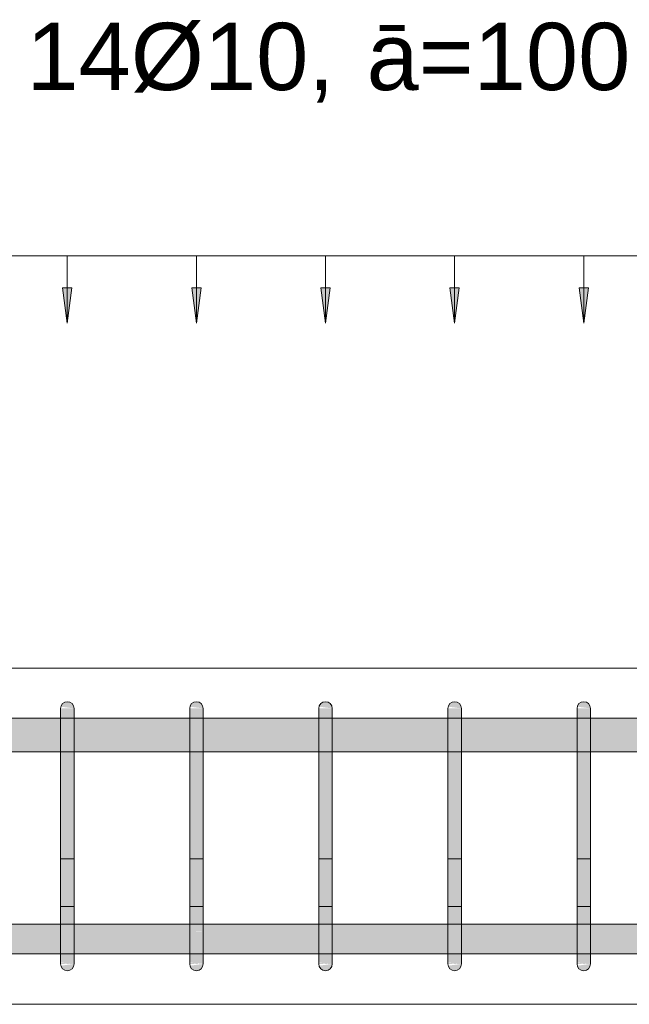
# Model space of a CAD drawing. Header units: millimetres. Extents: x 4307 to 42792, y 1610 to 10025.
# Tile 102 of 256: x 15935 to 16388, y 8670 to 9402. Entities that reach past the tile are written whole.
import ezdxf

# ---------------------------------------------------------------- set-up
doc = ezdxf.new("R2010")
doc.units = ezdxf.units.MM
for name, color, linetype, lineweight in [('A-ANNO-DIMS', 211, 'Continuous', 5), ('A-ANNO-DIMS-25', 211, 'Continuous', 5), ('S-BEAM', 12, 'Continuous', 9), ('S-RBAR', 171, 'Continuous', 5), ('S-RBAR-IDEN', 171, 'Continuous', 5)]:
    doc.layers.add(name, color=color, linetype=linetype, lineweight=lineweight)
doc.styles.add('Arial', font='arial.ttf', dxfattribs={"height": 50})
doc.styles.add('Arial_1', font='arial.ttf', dxfattribs={"height": 62.5})
doc.dimstyles.new('Výztuž_kusy__řezy_', dxfattribs={"dimscale": 304.8, "dimtxt": 0.18, "dimasz": 0, "dimexe": 0, "dimexo": 0.0625, "dimgap": 0.082021, "dimtad": 1, "dimdec": 0, "dimzin": 0, "dimdsep": 46, "dimtxsty": 'Arial_1', "dimblk1": 'NONE', "dimblk2": 'NONE', "dimsah": 1, "dimcen": 0.09, "dimazin": 0, "dimtfac": 1, "dimtdec": 4, "dimtix": 1, "dimtmove": 0, "dimatfit": 3, "dimfxl": 0.164042, "dimfxlon": 1, "dimtvp": 1, "dimtfill": 1, "dimtolj": 1, "dimtzin": 0, "dimarcsym": 2})

# ---------------------------------------------------------------- blocks, each defined once
blk = doc.blocks.new('DIMBLOCK115-V1')
at = {"layer": 'A-ANNO-DIMS-25'}
for points in [[(15874.06, 9176.43), (15877.52, 9202.72), (15870.6, 9202.72)], [(15970.08, 9176.43), (15973.54, 9202.72), (15966.62, 9202.72)]]:
    blk.add_hatch(color=256, dxfattribs=at).paths.add_polyline_path(points)
for p, q in [((15874.06, 9226.43), (15970.08, 9226.43)), ((15874.06, 9226.43), (15874.06, 9226.43)), ((15874.06, 9226.43), (15874.06, 9176.43)), ((15970.08, 9226.43), (15970.08, 9226.43)), ((15970.08, 9226.43), (15970.08, 9176.43)), ((15877.52, 9202.72), (15870.6, 9202.72)), ((15870.6, 9202.72), (15874.06, 9176.43)), ((15874.06, 9176.43), (15877.52, 9202.72)), ((15973.54, 9202.72), (15966.62, 9202.72)), ((15966.62, 9202.72), (15970.08, 9176.43)), ((15970.08, 9176.43), (15973.54, 9202.72))]:
    blk.add_line(p, q, dxfattribs=at)
blk = doc.blocks.new('_None')
blk = doc.blocks.new('DIMBLOCK116-V1')
at = {"layer": 'A-ANNO-DIMS-25'}
for points in [[(15970.08, 9176.43), (15973.54, 9202.72), (15966.62, 9202.72)], [(16066.09, 9176.43), (16069.56, 9202.72), (16062.63, 9202.72)]]:
    blk.add_hatch(color=256, dxfattribs=at).paths.add_polyline_path(points)
for p, q in [((15970.08, 9226.43), (16066.09, 9226.43)), ((15970.08, 9226.43), (15970.08, 9226.43)), ((15970.08, 9226.43), (15970.08, 9176.43)), ((16066.09, 9226.43), (16066.09, 9226.43)), ((16066.09, 9226.43), (16066.09, 9176.43)), ((15973.54, 9202.72), (15966.62, 9202.72)), ((15966.62, 9202.72), (15970.08, 9176.43)), ((15970.08, 9176.43), (15973.54, 9202.72)), ((16069.56, 9202.72), (16062.63, 9202.72)), ((16062.63, 9202.72), (16066.09, 9176.43)), ((16066.09, 9176.43), (16069.56, 9202.72))]:
    blk.add_line(p, q, dxfattribs=at)
blk = doc.blocks.new('DIMBLOCK117-V1')
at = {"layer": 'A-ANNO-DIMS-25'}
for points in [[(16066.09, 9176.43), (16069.56, 9202.72), (16062.63, 9202.72)], [(16162.11, 9176.43), (16165.57, 9202.72), (16158.65, 9202.72)]]:
    blk.add_hatch(color=256, dxfattribs=at).paths.add_polyline_path(points)
for p, q in [((16066.09, 9226.43), (16162.11, 9226.43)), ((16066.09, 9226.43), (16066.09, 9226.43)), ((16066.09, 9226.43), (16066.09, 9176.43)), ((16162.11, 9226.43), (16162.11, 9226.43)), ((16162.11, 9226.43), (16162.11, 9176.43)), ((16069.56, 9202.72), (16062.63, 9202.72)), ((16062.63, 9202.72), (16066.09, 9176.43)), ((16066.09, 9176.43), (16069.56, 9202.72)), ((16165.57, 9202.72), (16158.65, 9202.72)), ((16158.65, 9202.72), (16162.11, 9176.43)), ((16162.11, 9176.43), (16165.57, 9202.72))]:
    blk.add_line(p, q, dxfattribs=at)
blk = doc.blocks.new('DIMBLOCK118-V1')
at = {"layer": 'A-ANNO-DIMS-25'}
for points in [[(16162.11, 9176.43), (16165.57, 9202.72), (16158.65, 9202.72)], [(16258.13, 9176.43), (16261.59, 9202.72), (16254.66, 9202.72)]]:
    blk.add_hatch(color=256, dxfattribs=at).paths.add_polyline_path(points)
for p, q in [((16162.11, 9226.43), (16258.13, 9226.43)), ((16162.11, 9226.43), (16162.11, 9226.43)), ((16162.11, 9226.43), (16162.11, 9176.43)), ((16258.13, 9226.43), (16258.13, 9226.43)), ((16258.13, 9226.43), (16258.13, 9176.43)), ((16165.57, 9202.72), (16158.65, 9202.72)), ((16158.65, 9202.72), (16162.11, 9176.43)), ((16162.11, 9176.43), (16165.57, 9202.72)), ((16261.59, 9202.72), (16254.66, 9202.72)), ((16254.66, 9202.72), (16258.13, 9176.43)), ((16258.13, 9176.43), (16261.59, 9202.72))]:
    blk.add_line(p, q, dxfattribs=at)
blk = doc.blocks.new('DIMBLOCK119-V1')
at = {"layer": 'A-ANNO-DIMS-25'}
for points in [[(16258.13, 9176.43), (16261.59, 9202.72), (16254.66, 9202.72)], [(16354.14, 9176.43), (16357.6, 9202.72), (16350.68, 9202.72)]]:
    blk.add_hatch(color=256, dxfattribs=at).paths.add_polyline_path(points)
for p, q in [((16258.13, 9226.43), (16354.14, 9226.43)), ((16258.13, 9226.43), (16258.13, 9226.43)), ((16258.13, 9226.43), (16258.13, 9176.43)), ((16354.14, 9226.43), (16354.14, 9226.43)), ((16354.14, 9226.43), (16354.14, 9176.43)), ((16261.59, 9202.72), (16254.66, 9202.72)), ((16254.66, 9202.72), (16258.13, 9176.43)), ((16258.13, 9176.43), (16261.59, 9202.72)), ((16357.6, 9202.72), (16350.68, 9202.72)), ((16350.68, 9202.72), (16354.14, 9176.43)), ((16354.14, 9176.43), (16357.6, 9202.72))]:
    blk.add_line(p, q, dxfattribs=at)
blk = doc.blocks.new('DIMBLOCK120-V1')
at = {"layer": 'A-ANNO-DIMS-25'}
for points in [[(16354.14, 9176.43), (16357.6, 9202.72), (16350.68, 9202.72)], [(16450.16, 9176.43), (16453.62, 9202.72), (16446.7, 9202.72)]]:
    blk.add_hatch(color=256, dxfattribs=at).paths.add_polyline_path(points)
for p, q in [((16354.14, 9226.43), (16450.16, 9226.43)), ((16354.14, 9226.43), (16354.14, 9226.43)), ((16354.14, 9226.43), (16354.14, 9176.43)), ((16450.16, 9226.43), (16450.16, 9226.43)), ((16450.16, 9226.43), (16450.16, 9176.43)), ((16357.6, 9202.72), (16350.68, 9202.72)), ((16350.68, 9202.72), (16354.14, 9176.43)), ((16354.14, 9176.43), (16357.6, 9202.72)), ((16453.62, 9202.72), (16446.7, 9202.72)), ((16446.7, 9202.72), (16450.16, 9176.43)), ((16450.16, 9176.43), (16453.62, 9202.72))]:
    blk.add_line(p, q, dxfattribs=at)
blk = doc.blocks.new('DIMBLOCK124-V1')
at = {"layer": 'A-ANNO-DIMS-25'}
for points in [[(15490, 9176.43), (15493.46, 9202.72), (15486.54, 9202.72)], [(15586.02, 9176.43), (15589.48, 9202.72), (15582.55, 9202.72)], [(15682.03, 9176.43), (15685.49, 9202.72), (15678.57, 9202.72)], [(15778.05, 9176.43), (15781.51, 9202.72), (15774.59, 9202.72)], [(15874.06, 9176.43), (15877.52, 9202.72), (15870.6, 9202.72)], [(15970.08, 9176.43), (15973.54, 9202.72), (15966.62, 9202.72)], [(16066.09, 9176.43), (16069.56, 9202.72), (16062.63, 9202.72)], [(16162.11, 9176.43), (16165.57, 9202.72), (16158.65, 9202.72)], [(16258.13, 9176.43), (16261.59, 9202.72), (16254.66, 9202.72)], [(16354.14, 9176.43), (16357.6, 9202.72), (16350.68, 9202.72)], [(16450.16, 9176.43), (16453.62, 9202.72), (16446.7, 9202.72)], [(16546.17, 9176.43), (16549.63, 9202.72), (16542.71, 9202.72)], [(16642.19, 9176.43), (16645.65, 9202.72), (16638.73, 9202.72)], [(16738.2, 9176.43), (16741.67, 9202.72), (16734.74, 9202.72)]]:
    blk.add_hatch(color=256, dxfattribs=at).paths.add_polyline_path(points)
for p, q in [((15490, 9226.43), (16738.2, 9226.43)), ((15490, 9226.43), (15586.02, 9226.43)), ((15490, 9226.43), (15490, 9226.43)), ((15490, 9226.43), (15490, 9176.43)), ((15586.02, 9226.43), (15682.03, 9226.43)), ((15586.02, 9226.43), (15586.02, 9226.43)), ((15586.02, 9226.43), (15586.02, 9176.43)), ((15682.03, 9226.43), (15778.05, 9226.43)), ((15682.03, 9226.43), (15682.03, 9226.43)), ((15682.03, 9226.43), (15682.03, 9176.43)), ((15778.05, 9226.43), (15874.06, 9226.43)), ((15778.05, 9226.43), (15778.05, 9226.43)), ((15778.05, 9226.43), (15778.05, 9176.43)), ((15874.06, 9226.43), (15970.08, 9226.43)), ((15874.06, 9226.43), (15874.06, 9226.43)), ((15874.06, 9226.43), (15874.06, 9176.43)), ((15970.08, 9226.43), (16066.09, 9226.43)), ((15970.08, 9226.43), (15970.08, 9226.43)), ((15970.08, 9226.43), (15970.08, 9176.43)), ((16066.09, 9226.43), (16162.11, 9226.43)), ((16066.09, 9226.43), (16066.09, 9226.43)), ((16066.09, 9226.43), (16066.09, 9176.43)), ((16162.11, 9226.43), (16258.13, 9226.43)), ((16162.11, 9226.43), (16162.11, 9226.43)), ((16162.11, 9226.43), (16162.11, 9176.43)), ((16258.13, 9226.43), (16354.14, 9226.43)), ((16258.13, 9226.43), (16258.13, 9226.43)), ((16258.13, 9226.43), (16258.13, 9176.43)), ((16354.14, 9226.43), (16450.16, 9226.43)), ((16354.14, 9226.43), (16354.14, 9226.43)), ((16354.14, 9226.43), (16354.14, 9176.43)), ((16450.16, 9226.43), (16546.17, 9226.43)), ((16450.16, 9226.43), (16450.16, 9226.43)), ((16450.16, 9226.43), (16450.16, 9176.43)), ((16546.17, 9226.43), (16642.19, 9226.43)), ((16546.17, 9226.43), (16546.17, 9226.43)), ((16546.17, 9226.43), (16546.17, 9176.43)), ((16642.19, 9226.43), (16738.2, 9226.43)), ((16642.19, 9226.43), (16642.19, 9226.43)), ((16642.19, 9226.43), (16642.19, 9176.43)), ((16738.2, 9226.43), (16738.2, 9226.43)), ((16738.2, 9226.43), (16738.2, 9176.43)), ((15493.46, 9202.72), (15486.54, 9202.72)), ((15486.54, 9202.72), (15490, 9176.43)), ((15490, 9176.43), (15493.46, 9202.72)), ((15589.48, 9202.72), (15582.55, 9202.72)), ((15582.55, 9202.72), (15586.02, 9176.43)), ((15586.02, 9176.43), (15589.48, 9202.72)), ((15685.49, 9202.72), (15678.57, 9202.72)), ((15678.57, 9202.72), (15682.03, 9176.43)), ((15682.03, 9176.43), (15685.49, 9202.72)), ((15781.51, 9202.72), (15774.59, 9202.72)), ((15774.59, 9202.72), (15778.05, 9176.43)), ((15778.05, 9176.43), (15781.51, 9202.72)), ((15877.52, 9202.72), (15870.6, 9202.72)), ((15870.6, 9202.72), (15874.06, 9176.43)), ((15874.06, 9176.43), (15877.52, 9202.72)), ((15973.54, 9202.72), (15966.62, 9202.72)), ((15966.62, 9202.72), (15970.08, 9176.43)), ((15970.08, 9176.43), (15973.54, 9202.72)), ((16069.56, 9202.72), (16062.63, 9202.72)), ((16062.63, 9202.72), (16066.09, 9176.43)), ((16066.09, 9176.43), (16069.56, 9202.72)), ((16165.57, 9202.72), (16158.65, 9202.72)), ((16158.65, 9202.72), (16162.11, 9176.43)), ((16162.11, 9176.43), (16165.57, 9202.72)), ((16261.59, 9202.72), (16254.66, 9202.72)), ((16254.66, 9202.72), (16258.13, 9176.43)), ((16258.13, 9176.43), (16261.59, 9202.72)), ((16357.6, 9202.72), (16350.68, 9202.72)), ((16350.68, 9202.72), (16354.14, 9176.43)), ((16354.14, 9176.43), (16357.6, 9202.72)), ((16453.62, 9202.72), (16446.7, 9202.72)), ((16446.7, 9202.72), (16450.16, 9176.43)), ((16450.16, 9176.43), (16453.62, 9202.72)), ((16549.63, 9202.72), (16542.71, 9202.72)), ((16542.71, 9202.72), (16546.17, 9176.43)), ((16546.17, 9176.43), (16549.63, 9202.72)), ((16645.65, 9202.72), (16638.73, 9202.72)), ((16638.73, 9202.72), (16642.19, 9176.43)), ((16642.19, 9176.43), (16645.65, 9202.72)), ((16741.67, 9202.72), (16734.74, 9202.72)), ((16734.74, 9202.72), (16738.2, 9176.43)), ((16738.2, 9176.43), (16741.67, 9202.72))]:
    blk.add_line(p, q, dxfattribs=at)

msp = doc.modelspace()

# ---------------------------------------------------------------- hatches: boundary and pattern name
at = {"layer": 'S-RBAR'}
for points in [[(15975.08, 8890), (15974.91, 8891.29), (15974.41, 8892.5), (15973.61, 8893.54), (15972.58, 8894.33), (15971.37, 8894.83), (15970.08, 8895), (15968.78, 8894.83), (15967.58, 8894.33), (15966.54, 8893.54), (15965.75, 8892.5), (15965.25, 8891.29), (15974.91, 8890.02)], [(16071.09, 8890), (16070.92, 8891.29), (16070.42, 8892.5), (16069.63, 8893.54), (16068.59, 8894.33), (16067.39, 8894.83), (16066.09, 8895), (16064.8, 8894.83), (16063.59, 8894.33), (16062.56, 8893.54), (16061.76, 8892.5), (16061.26, 8891.29), (16070.92, 8890.02)], [(16167.11, 8890), (16166.94, 8891.29), (16166.44, 8892.5), (16165.65, 8893.54), (16164.61, 8894.33), (16163.4, 8894.83), (16162.11, 8895), (16160.82, 8894.83), (16159.61, 8894.33), (16158.57, 8893.54), (16157.78, 8892.5), (16157.28, 8891.29), (16166.94, 8890.02)], [(16263.13, 8890), (16262.96, 8891.29), (16262.46, 8892.5), (16261.66, 8893.54), (16260.63, 8894.33), (16259.42, 8894.83), (16258.13, 8895), (16256.83, 8894.83), (16255.63, 8894.33), (16254.59, 8893.54), (16253.8, 8892.5), (16253.3, 8891.29), (16262.96, 8890.02)], [(16359.14, 8890), (16358.97, 8891.29), (16358.47, 8892.5), (16357.68, 8893.54), (16356.64, 8894.33), (16355.44, 8894.83), (16354.14, 8895), (16352.85, 8894.83), (16351.64, 8894.33), (16350.61, 8893.54), (16349.81, 8892.5), (16349.31, 8891.29), (16358.97, 8890.02)], [(15975.08, 8865), (15975.08, 8890), (15965.08, 8890), (15965.08, 8865)], [(16071.09, 8865), (16071.09, 8890), (16061.09, 8890), (16061.09, 8865)], [(16167.11, 8865), (16167.11, 8890), (16157.11, 8890), (16157.11, 8865)], [(16263.13, 8865), (16263.13, 8890), (16253.13, 8890), (16253.13, 8865)], [(16359.14, 8865), (16359.14, 8890), (16349.14, 8890), (16349.14, 8865)], [(15975.08, 8725), (15975.08, 8865), (15965.08, 8865), (15965.08, 8725)], [(16071.09, 8725), (16071.09, 8865), (16061.09, 8865), (16061.09, 8725)], [(16167.11, 8725), (16167.11, 8865), (16157.11, 8865), (16157.11, 8725)], [(16263.13, 8725), (16263.13, 8865), (16253.13, 8865), (16253.13, 8725)], [(16359.14, 8725), (16359.14, 8865), (16349.14, 8865), (16349.14, 8725)], [(15970.08, 8695), (15971.37, 8695.17), (15972.58, 8695.67), (15973.61, 8696.46), (15974.41, 8697.5), (15974.91, 8698.71), (15974.91, 8699.98), (15965.25, 8698.71), (15965.75, 8697.5), (15966.54, 8696.46), (15967.58, 8695.67), (15968.78, 8695.17)], [(16066.09, 8695), (16067.39, 8695.17), (16068.66, 8695.72), (16069.63, 8696.46), (16070.42, 8697.5), (16070.92, 8698.71), (16070.92, 8699.98), (16061.26, 8698.71), (16061.76, 8697.5), (16062.56, 8696.46), (16063.59, 8695.67), (16064.8, 8695.17)], [(16162.11, 8695), (16163.4, 8695.17), (16164.61, 8695.67), (16165.65, 8696.46), (16166.44, 8697.5), (16166.94, 8698.71), (16166.94, 8699.98), (16157.28, 8698.71), (16157.78, 8697.5), (16158.57, 8696.46), (16159.61, 8695.67), (16160.82, 8695.17)], [(16258.13, 8695), (16259.42, 8695.17), (16260.63, 8695.67), (16261.66, 8696.46), (16262.46, 8697.5), (16262.96, 8698.71), (16262.96, 8699.98), (16253.3, 8698.71), (16253.8, 8697.5), (16254.59, 8696.46), (16255.63, 8695.67), (16256.83, 8695.17)], [(16354.14, 8695), (16355.44, 8695.17), (16356.64, 8695.67), (16357.68, 8696.46), (16358.47, 8697.5), (16358.97, 8698.71), (16358.97, 8699.98), (16349.31, 8698.71), (16349.81, 8697.5), (16350.61, 8696.46), (16351.64, 8695.67), (16352.85, 8695.17)]]:
    msp.add_hatch(color=7, dxfattribs=at).paths.add_polyline_path(points)
h = msp.add_hatch(color=7, dxfattribs=at)
h.paths.add_polyline_path([(12385, 8857.8), (12548.61, 8857.8), (12548.61, 8882.8), (12385, 8882.8), (12385, 8879.13)])
h.paths.add_polyline_path([(15035, 8857.8), (15035, 8882.8), (14995, 8882.8), (14995, 8857.8), (15008.46, 8857.8)])
h.paths.add_polyline_path([(17600.05, 8857.8), (17645, 8857.8), (17645, 8882.8), (17480.45, 8882.8), (17480.45, 8857.8), (17521.52, 8857.8)])
h.paths.add_polyline_path([(15145, 8857.8), (15185, 8857.8), (15185, 8882.8), (15145, 8882.8), (15145, 8865)])
h.paths.add_polyline_path([(12558.61, 8857.8), (12737.69, 8857.8), (12737.69, 8882.8), (12558.61, 8882.8), (12558.61, 8865)])
h.paths.add_polyline_path([(15095, 8857.8), (15135, 8857.8), (15135, 8882.8), (15095, 8882.8), (15095, 8865)])
h.paths.add_polyline_path([(15085, 8857.8), (15085, 8882.8), (15045, 8882.8), (15045, 8857.8)])
h.paths.add_polyline_path([(17470.45, 8857.8), (17470.45, 8882.8), (17291.37, 8882.8), (17291.37, 8857.8), (17442.99, 8857.8)])
h.paths.add_polyline_path([(14935, 8857.8), (14935, 8882.8), (14895, 8882.8), (14895, 8857.8), (14929.93, 8857.8)])
h.paths.add_polyline_path([(15195, 8857.8), (15235, 8857.8), (15235, 8882.8), (15195, 8882.8), (15195, 8865)])
h.paths.add_polyline_path([(12747.69, 8857.8), (12926.77, 8857.8), (12926.77, 8882.8), (12747.69, 8882.8), (12747.69, 8865)])
h.paths.add_polyline_path([(14985, 8857.8), (14985, 8882.8), (14945, 8882.8), (14945, 8857.8)])
h.paths.add_polyline_path([(17281.37, 8857.8), (17281.37, 8882.8), (17102.29, 8882.8), (17102.29, 8857.8), (17128.85, 8857.8)])
h.paths.add_polyline_path([(15295, 8857.8), (15335, 8857.8), (15335, 8882.8), (15295, 8882.8), (15295, 8865)])
h.paths.add_polyline_path([(15245, 8857.8), (15285, 8857.8), (15285, 8882.8), (15245, 8882.8), (15245, 8865)])
h.paths.add_polyline_path([(14885, 8857.8), (14885, 8882.8), (14845, 8882.8), (14845, 8857.8), (14851.39, 8857.8)])
h.paths.add_polyline_path([(12936.77, 8857.8), (13115.85, 8857.8), (13115.85, 8882.8), (12936.77, 8882.8), (12936.77, 8865)])
h.paths.add_polyline_path([(14785, 8857.8), (14785, 8882.8), (14745, 8882.8), (14745, 8857.8), (14772.86, 8857.8)])
h.paths.add_polyline_path([(15395, 8857.8), (15485, 8857.8), (15485, 8882.8), (15395, 8882.8), (15395, 8865)])
h.paths.add_polyline_path([(17092.29, 8857.8), (17092.29, 8882.8), (16913.2, 8882.8), (16913.2, 8857.8), (17050.32, 8857.8)])
h.paths.add_polyline_path([(15345, 8857.8), (15385, 8857.8), (15385, 8882.8), (15345, 8882.8), (15345, 8865)])
h.paths.add_polyline_path([(14835, 8857.8), (14835, 8882.8), (14795, 8882.8), (14795, 8857.8)])
h.paths.add_polyline_path([(14735, 8857.8), (14735, 8882.8), (14695, 8882.8), (14695, 8857.8)])
h.paths.add_polyline_path([(13125.85, 8857.8), (13286.8, 8857.8), (13286.8, 8882.8), (13125.85, 8882.8), (13125.85, 8865)])
h.paths.add_polyline_path([(13296.8, 8857.8), (13382.81, 8857.8), (13382.81, 8882.8), (13296.8, 8882.8), (13296.8, 8865)])
h.paths.add_polyline_path([(15495, 8857.8), (15581.02, 8857.8), (15581.02, 8882.8), (15495, 8882.8), (15495, 8865)])
h.paths.add_polyline_path([(16903.2, 8857.8), (16903.2, 8882.8), (16743.2, 8882.8), (16743.2, 8857.8), (16893.25, 8857.8)])
h.paths.add_polyline_path([(14635, 8857.8), (14635, 8882.8), (14545, 8882.8), (14545, 8857.8), (14615.8, 8857.8)])
h.paths.add_polyline_path([(15591.02, 8857.8), (15677.03, 8857.8), (15677.03, 8882.8), (15591.02, 8882.8), (15591.02, 8865)])
h.paths.add_polyline_path([(16733.2, 8857.8), (16733.2, 8882.8), (16647.19, 8882.8), (16647.19, 8857.8), (16657.66, 8857.8)])
h.paths.add_polyline_path([(14685, 8857.8), (14685, 8882.8), (14645, 8882.8), (14645, 8857.8)])
h.paths.add_polyline_path([(15687.03, 8857.8), (15773.05, 8857.8), (15773.05, 8882.8), (15687.03, 8882.8), (15687.03, 8865)])
h.paths.add_polyline_path([(13392.81, 8857.8), (13478.83, 8857.8), (13478.83, 8882.8), (13392.81, 8882.8), (13392.81, 8865)])
h.paths.add_polyline_path([(14535, 8857.8), (14535, 8882.8), (14448.98, 8882.8), (14448.98, 8857.8), (14458.73, 8857.8)])
h.paths.add_polyline_path([(15783.05, 8857.8), (15869.06, 8857.8), (15869.06, 8882.8), (15783.05, 8882.8), (15783.05, 8865)])
h.paths.add_polyline_path([(16637.19, 8857.8), (16637.19, 8882.8), (16551.17, 8882.8), (16551.17, 8857.8), (16579.12, 8857.8)])
h.paths.add_polyline_path([(14438.98, 8857.8), (14438.98, 8882.8), (14352.97, 8882.8), (14352.97, 8857.8), (14380.2, 8857.8)])
h.paths.add_polyline_path([(13488.83, 8857.8), (13574.84, 8857.8), (13574.84, 8882.8), (13488.83, 8882.8), (13488.83, 8865)])
h.paths.add_polyline_path([(14342.97, 8857.8), (14342.97, 8882.8), (14256.95, 8882.8), (14256.95, 8857.8), (14301.66, 8857.8)])
h.paths.add_polyline_path([(15879.06, 8857.8), (15965.08, 8857.8), (15965.08, 8882.8), (15879.06, 8882.8), (15879.06, 8865)])
h.paths.add_polyline_path([(14246.95, 8857.8), (14246.95, 8882.8), (14160.94, 8882.8), (14160.94, 8857.8), (14223.13, 8857.8)])
h.paths.add_polyline_path([(13584.84, 8857.8), (13670.86, 8857.8), (13670.86, 8882.8), (13584.84, 8882.8), (13584.84, 8865)])
h.paths.add_polyline_path([(15975.08, 8857.8), (16061.09, 8857.8), (16061.09, 8882.8), (15975.08, 8882.8), (15975.08, 8865)])
h.paths.add_polyline_path([(16541.17, 8857.8), (16541.17, 8882.8), (16455.16, 8882.8), (16455.16, 8857.8), (16500.59, 8857.8)])
h.paths.add_polyline_path([(14150.94, 8857.8), (14150.94, 8882.8), (14064.92, 8882.8), (14064.92, 8857.8), (14144.6, 8857.8)])
h.paths.add_polyline_path([(16071.09, 8857.8), (16157.11, 8857.8), (16157.11, 8882.8), (16071.09, 8882.8), (16071.09, 8865)])
h.paths.add_polyline_path([(16445.16, 8857.8), (16445.16, 8882.8), (16359.14, 8882.8), (16359.14, 8857.8), (16422.06, 8857.8)])
h.paths.add_polyline_path([(14054.92, 8857.8), (14054.92, 8882.8), (13968.91, 8882.8), (13968.91, 8857.8), (13987.53, 8857.8)])
h.paths.add_polyline_path([(16167.11, 8857.8), (16253.13, 8857.8), (16253.13, 8882.8), (16167.11, 8882.8), (16167.11, 8865)])
h.paths.add_polyline_path([(13958.91, 8857.8), (13958.91, 8882.8), (13872.89, 8882.8), (13872.89, 8857.8), (13909, 8857.8)])
h.paths.add_polyline_path([(13680.86, 8857.8), (13766.87, 8857.8), (13766.87, 8882.8), (13680.86, 8882.8), (13680.86, 8865)])
h.paths.add_polyline_path([(13776.87, 8857.8), (13862.89, 8857.8), (13862.89, 8882.8), (13776.87, 8882.8), (13776.87, 8865)])
h.paths.add_polyline_path([(16263.13, 8857.8), (16349.14, 8857.8), (16349.14, 8882.8), (16263.13, 8882.8), (16263.13, 8865)])
h = msp.add_hatch(color=7, dxfattribs=at)
h.paths.add_polyline_path([(17659.53, 8707.64), (17659.53, 8729.64), (17480.45, 8729.64), (17480.45, 8707.64), (17639.32, 8707.64)])
h.paths.add_polyline_path([(16743.2, 8707.64), (16903.2, 8707.92), (16903.2, 8729.64), (16743.2, 8729.64), (16743.2, 8707.92)])
h.paths.add_polyline_path([(16733.2, 8707.64), (16733.2, 8729.64), (16647.19, 8729.64), (16647.19, 8707.64), (16696.92, 8707.64)])
h.paths.add_polyline_path([(15045, 8707.64), (15085, 8707.92), (15085, 8729.64), (15045, 8729.64), (15045, 8707.92)])
h.paths.add_polyline_path([(16913.2, 8707.64), (17092.29, 8707.92), (17092.29, 8729.64), (16913.2, 8729.64), (16913.2, 8707.92)])
h.paths.add_polyline_path([(16637.19, 8707.64), (16637.19, 8729.64), (16551.17, 8729.64), (16551.17, 8707.64), (16618.39, 8707.64)])
h.paths.add_polyline_path([(20285, 8707.64), (20285, 8729.64), (20245, 8729.64), (20245, 8707.64), (20270.18, 8707.64)])
h.paths.add_polyline_path([(17102.29, 8707.64), (17281.37, 8707.92), (17281.37, 8729.64), (17102.29, 8729.64), (17102.29, 8707.92)])
h.paths.add_polyline_path([(16541.17, 8707.64), (16541.17, 8729.64), (16455.16, 8729.64), (16455.16, 8707.64), (16539.86, 8707.64)])
h.paths.add_polyline_path([(20302.3, 8707.64), (20302.3, 8729.64), (20295, 8729.64), (20295, 8707.64)])
h.paths.add_polyline_path([(17291.37, 8707.64), (17470.45, 8707.92), (17470.45, 8729.64), (17291.37, 8729.64), (17291.37, 8707.92)])
h.paths.add_polyline_path([(15027.7, 8707.64), (15035, 8707.92), (15035, 8729.64), (15027.7, 8729.64), (15027.7, 8707.92)])
h.paths.add_polyline_path([(16445.16, 8707.64), (16445.16, 8729.64), (16359.14, 8729.64), (16359.14, 8707.64), (16422.06, 8707.64)])
h.paths.add_polyline_path([(17669.53, 8707.64), (17848.61, 8707.92), (17848.61, 8729.64), (17669.53, 8729.64), (17669.53, 8707.92)])
h.paths.add_polyline_path([(16349.14, 8707.64), (16349.14, 8729.64), (16263.13, 8729.64), (16263.13, 8707.64), (16343.52, 8707.64)])
h.paths.add_polyline_path([(15095, 8707.64), (15135, 8707.92), (15135, 8729.64), (15095, 8729.64), (15095, 8707.92)])
h.paths.add_polyline_path([(17858.61, 8707.64), (18037.69, 8707.92), (18037.69, 8729.64), (17858.61, 8729.64), (17858.61, 8707.92)])
h.paths.add_polyline_path([(15145, 8707.64), (15185, 8707.92), (15185, 8729.64), (15145, 8729.64), (15145, 8707.92)])
h.paths.add_polyline_path([(18047.69, 8707.64), (18226.77, 8707.92), (18226.77, 8729.64), (18047.69, 8729.64), (18047.69, 8707.92)])
h.paths.add_polyline_path([(20235, 8707.64), (20235, 8729.64), (20195, 8729.64), (20195, 8707.64), (20230.91, 8707.64)])
h.paths.add_polyline_path([(16253.13, 8707.64), (16253.13, 8729.64), (16167.11, 8729.64), (16167.11, 8707.64), (16225.72, 8707.64)])
h.paths.add_polyline_path([(16157.11, 8707.64), (16157.11, 8729.64), (16071.09, 8729.64), (16071.09, 8707.64), (16147.19, 8707.64)])
h.paths.add_polyline_path([(18236.77, 8707.64), (18415.85, 8707.92), (18415.85, 8729.64), (18236.77, 8729.64), (18236.77, 8707.92)])
h.paths.add_polyline_path([(18425.85, 8707.64), (18586.8, 8707.92), (18586.8, 8729.64), (18425.85, 8729.64), (18425.85, 8707.92)])
h.paths.add_polyline_path([(20185, 8707.64), (20185, 8729.64), (20145, 8729.64), (20145, 8707.64), (20152.38, 8707.64)])
h.paths.add_polyline_path([(18596.8, 8707.64), (18682.81, 8707.92), (18682.81, 8729.64), (18596.8, 8729.64), (18596.8, 8707.92)])
h.paths.add_polyline_path([(20135, 8707.64), (20135, 8729.64), (20095, 8729.64), (20095, 8707.64), (20113.11, 8707.64)])
h.paths.add_polyline_path([(18692.81, 8707.64), (18778.83, 8707.92), (18778.83, 8729.64), (18692.81, 8729.64), (18692.81, 8707.92)])
h.paths.add_polyline_path([(16061.09, 8707.64), (16061.09, 8729.64), (15975.08, 8729.64), (15975.08, 8707.64), (16029.39, 8707.64)])
h.paths.add_polyline_path([(15965.08, 8707.64), (15965.08, 8729.64), (15879.06, 8729.64), (15879.06, 8707.64), (15950.86, 8707.64)])
h.paths.add_polyline_path([(18788.83, 8707.64), (18874.84, 8707.92), (18874.84, 8729.64), (18788.83, 8729.64), (18788.83, 8707.92)])
h.paths.add_polyline_path([(18884.84, 8707.64), (18970.86, 8707.92), (18970.86, 8729.64), (18884.84, 8729.64), (18884.84, 8707.92)])
h.paths.add_polyline_path([(15195, 8707.64), (15235, 8707.92), (15235, 8729.64), (15195, 8729.64), (15195, 8707.92)])
h.paths.add_polyline_path([(18980.86, 8707.64), (19066.87, 8707.92), (19066.87, 8729.64), (18980.86, 8729.64), (18980.86, 8707.92)])
h.paths.add_polyline_path([(15869.06, 8707.64), (15869.06, 8729.64), (15783.05, 8729.64), (15783.05, 8707.64), (15833.06, 8707.64)])
h.paths.add_polyline_path([(15773.05, 8707.64), (15773.05, 8729.64), (15687.03, 8729.64), (15687.03, 8707.64), (15754.52, 8707.64)])
h.paths.add_polyline_path([(19076.87, 8707.64), (19162.89, 8707.92), (19162.89, 8729.64), (19076.87, 8729.64), (19076.87, 8707.92)])
h.paths.add_polyline_path([(20085, 8707.64), (20085, 8729.64), (20045, 8729.64), (20045, 8707.64), (20073.85, 8707.64)])
h.paths.add_polyline_path([(15677.03, 8707.64), (15677.03, 8729.64), (15591.02, 8729.64), (15591.02, 8707.64), (15675.99, 8707.64)])
h.paths.add_polyline_path([(19172.89, 8707.64), (19258.91, 8707.92), (19258.91, 8729.64), (19172.89, 8729.64), (19172.89, 8707.92)])
h.paths.add_polyline_path([(19268.91, 8707.64), (19354.92, 8707.92), (19354.92, 8729.64), (19268.91, 8729.64), (19268.91, 8707.92)])
h.paths.add_polyline_path([(20035, 8707.64), (20035, 8729.64), (19995, 8729.64), (19995, 8707.64), (20034.58, 8707.64)])
h.paths.add_polyline_path([(15581.02, 8707.64), (15581.02, 8729.64), (15495, 8729.64), (15495, 8707.64), (15558.19, 8707.64)])
h.paths.add_polyline_path([(19364.92, 8707.64), (19450.94, 8707.92), (19450.94, 8729.64), (19364.92, 8729.64), (19364.92, 8707.92)])
h.paths.add_polyline_path([(19460.94, 8707.64), (19546.95, 8707.92), (19546.95, 8729.64), (19460.94, 8729.64), (19460.94, 8707.92)])
h.paths.add_polyline_path([(19985, 8707.64), (19985, 8729.64), (19945, 8729.64), (19945, 8707.64), (19956.05, 8707.64)])
h.paths.add_polyline_path([(15485, 8707.64), (15485, 8729.64), (15395, 8729.64), (15395, 8707.64), (15479.66, 8707.64)])
h.paths.add_polyline_path([(19556.95, 8707.64), (19642.97, 8707.92), (19642.97, 8729.64), (19556.95, 8729.64), (19556.95, 8707.92)])
h.paths.add_polyline_path([(15385, 8707.64), (15385, 8729.64), (15345, 8729.64), (15345, 8707.64), (15361.86, 8707.64)])
h.paths.add_polyline_path([(19652.97, 8707.64), (19738.98, 8707.92), (19738.98, 8729.64), (19652.97, 8729.64), (19652.97, 8707.92)])
h.paths.add_polyline_path([(15245, 8707.64), (15285, 8707.92), (15285, 8729.64), (15245, 8729.64), (15245, 8707.92)])
h.paths.add_polyline_path([(19748.98, 8707.64), (19835, 8707.92), (19835, 8729.64), (19748.98, 8729.64), (19748.98, 8707.92)])
h.paths.add_polyline_path([(15295, 8707.64), (15335, 8707.92), (15335, 8729.64), (15295, 8729.64), (15295, 8707.92)])
h.paths.add_polyline_path([(19845, 8707.64), (19935, 8707.92), (19935, 8729.64), (19845, 8729.64), (19845, 8707.92)])
h = msp.add_hatch(color=7, dxfattribs=at)
h.paths.add_polyline_path([(15975.08, 8703.08), (15975.08, 8703.74), (15973.72, 8703.89), (15972.88, 8703.51)])
h.paths.add_polyline_path([(15969.59, 8705.53), (15967.91, 8707.49), (15965.08, 8707.92), (15965.08, 8706.75)])
h.paths.add_polyline_path([(15975.08, 8711.72), (15975.08, 8713.44), (15965.08, 8715.43), (15969.8, 8711.91)])
h.paths.add_polyline_path([(15973.05, 8724.03), (15975.08, 8724.24), (15975.08, 8725), (15965.08, 8725), (15965.08, 8724.03)])
h = msp.add_hatch(color=7, dxfattribs=at)
h.paths.add_polyline_path([(15975.08, 8700), (15975.08, 8703.08), (15972.88, 8703.51), (15973.72, 8703.89), (15975.08, 8703.74), (15975.08, 8711.72), (15970.55, 8711.99), (15965.08, 8715.43), (15965.08, 8708.15), (15968.05, 8707.32), (15969.59, 8705.53), (15965.08, 8706.75), (15965.25, 8700.99), (15967.17, 8700.85), (15971.37, 8700.4)])
h.paths.add_polyline_path([(15965.08, 8700), (15975.08, 8700), (15965.08, 8700.85)])
h.paths.add_polyline_path([(15975.08, 8713.44), (15975.08, 8724.24), (15973.05, 8724.03), (15965.08, 8724.03), (15965.08, 8715.43)])
h = msp.add_hatch(color=7, dxfattribs=at)
h.paths.add_polyline_path([(16071.09, 8703.08), (16071.09, 8703.74), (16069.74, 8703.89), (16068.89, 8703.51)])
h.paths.add_polyline_path([(16065.6, 8705.53), (16063.92, 8707.49), (16061.09, 8707.92), (16061.09, 8706.75)])
h.paths.add_polyline_path([(16071.09, 8711.72), (16071.09, 8713.44), (16061.09, 8715.43), (16065.82, 8711.91), (16068.66, 8711.81)])
h.paths.add_polyline_path([(16061.09, 8724.03), (16071.09, 8724.24), (16071.09, 8725), (16061.09, 8725)])
h = msp.add_hatch(color=7, dxfattribs=at)
h.paths.add_polyline_path([(16061.09, 8715.43), (16071.09, 8713.44), (16071.09, 8724.24), (16069.07, 8724.03), (16061.09, 8724.03), (16061.09, 8719.69)])
h.paths.add_polyline_path([(16071.09, 8700), (16071.09, 8703.08), (16068.89, 8703.51), (16069.74, 8703.89), (16071.09, 8703.74), (16071.09, 8711.72), (16066.56, 8711.99), (16061.09, 8715.43), (16061.09, 8708.15), (16064.07, 8707.32), (16065.6, 8705.53), (16061.09, 8706.75), (16061.26, 8700.99), (16063.18, 8700.85), (16068.66, 8700.26)])
h.paths.add_polyline_path([(16066.09, 8700), (16068.66, 8700.21), (16061.09, 8700.85), (16061.26, 8700)])
h = msp.add_hatch(color=7, dxfattribs=at)
h.paths.add_polyline_path([(16167.11, 8703.08), (16167.11, 8703.74), (16165.75, 8703.89), (16164.91, 8703.51)])
h.paths.add_polyline_path([(16161.62, 8705.53), (16159.94, 8707.49), (16157.11, 8707.92), (16157.11, 8706.75)])
h.paths.add_polyline_path([(16167.11, 8711.72), (16167.11, 8713.44), (16157.11, 8715.43), (16161.83, 8711.91)])
h.paths.add_polyline_path([(16165.08, 8724.03), (16167.11, 8724.24), (16167.11, 8725), (16157.11, 8725), (16157.11, 8724.03)])
h = msp.add_hatch(color=7, dxfattribs=at)
h.paths.add_polyline_path([(16157.11, 8715.43), (16167.11, 8713.44), (16167.11, 8724.24), (16165.08, 8724.03), (16157.11, 8724.03), (16157.11, 8719.69)])
h.paths.add_polyline_path([(16167.11, 8700), (16167.11, 8703.08), (16164.91, 8703.51), (16165.75, 8703.89), (16167.11, 8703.74), (16167.11, 8711.72), (16162.58, 8711.99), (16157.11, 8715.43), (16157.11, 8708.15), (16160.08, 8707.32), (16161.62, 8705.53), (16157.11, 8706.75), (16157.28, 8700.99), (16159.2, 8700.85), (16163.4, 8700.4)])
h.paths.add_polyline_path([(16167.11, 8700), (16157.11, 8700.85), (16157.28, 8700), (16162.11, 8700)])
h = msp.add_hatch(color=7, dxfattribs=at)
h.paths.add_polyline_path([(16263.13, 8703.08), (16263.13, 8703.74), (16261.77, 8703.89), (16260.92, 8703.51)])
h.paths.add_polyline_path([(16257.63, 8705.53), (16255.95, 8707.49), (16253.13, 8707.92), (16253.13, 8706.75)])
h.paths.add_polyline_path([(16263.13, 8711.72), (16263.13, 8713.44), (16253.13, 8715.43), (16257.85, 8711.91)])
h.paths.add_polyline_path([(16261.1, 8724.03), (16263.13, 8724.24), (16263.13, 8725), (16253.13, 8725), (16253.13, 8724.03)])
h = msp.add_hatch(color=7, dxfattribs=at)
h.paths.add_polyline_path([(16263.13, 8700), (16263.13, 8703.08), (16260.92, 8703.51), (16261.77, 8703.89), (16263.13, 8703.74), (16263.13, 8711.72), (16258.59, 8711.99), (16253.13, 8715.43), (16253.13, 8708.15), (16256.1, 8707.32), (16257.63, 8705.53), (16253.13, 8706.75), (16253.3, 8700.99), (16255.21, 8700.85), (16259.42, 8700.4)])
h.paths.add_polyline_path([(16263.13, 8700), (16253.13, 8700.85), (16253.3, 8700), (16258.13, 8700)])
h.paths.add_polyline_path([(16263.13, 8713.44), (16263.13, 8724.24), (16261.1, 8724.03), (16253.13, 8724.03), (16253.13, 8715.43)])
h = msp.add_hatch(color=7, dxfattribs=at)
h.paths.add_polyline_path([(16359.14, 8703.08), (16359.14, 8703.74), (16357.78, 8703.89), (16356.94, 8703.51)])
h.paths.add_polyline_path([(16353.65, 8705.53), (16351.97, 8707.49), (16349.14, 8707.92), (16349.14, 8706.75)])
h.paths.add_polyline_path([(16359.14, 8711.72), (16359.14, 8713.44), (16349.14, 8715.43), (16353.87, 8711.91)])
h.paths.add_polyline_path([(16357.11, 8724.03), (16359.14, 8724.24), (16359.14, 8725), (16349.14, 8725), (16349.14, 8724.03)])
h = msp.add_hatch(color=7, dxfattribs=at)
h.paths.add_polyline_path([(16349.14, 8715.43), (16359.14, 8713.44), (16359.14, 8724.24), (16357.11, 8724.03), (16349.14, 8724.03), (16349.14, 8719.69)])
h.paths.add_polyline_path([(16359.14, 8700), (16359.14, 8703.08), (16356.94, 8703.51), (16357.78, 8703.89), (16359.14, 8703.74), (16359.14, 8711.72), (16354.61, 8711.99), (16349.14, 8715.43), (16349.14, 8708.15), (16352.11, 8707.32), (16353.65, 8705.53), (16349.14, 8706.75), (16349.31, 8700.99), (16351.23, 8700.85), (16355.44, 8700.4)])
h.paths.add_polyline_path([(16359.14, 8700), (16349.14, 8700.85), (16349.31, 8700), (16354.14, 8700)])

# ---------------------------------------------------------------- linework, layer by layer
at = {"layer": 'S-BEAM'}
for p, q in [((15190, 8920), (20140, 8920)), ((15190, 8920), (20140, 8920)), ((20140, 8670), (15190, 8670)), ((15190, 8670), (20140, 8670))]:
    msp.add_line(p, q, dxfattribs=at)
at = {"layer": 'S-RBAR'}
for p, q in [((15965.08, 8865), (15965.08, 8890)), ((15965.08, 8865), (15965.08, 8890)), ((15975.08, 8865), (15975.08, 8890)), ((15975.08, 8865), (15975.08, 8890)), ((16061.09, 8865), (16061.09, 8890)), ((16061.09, 8865), (16061.09, 8890)), ((16071.09, 8865), (16071.09, 8890)), ((16071.09, 8865), (16071.09, 8890)), ((16157.11, 8865), (16157.11, 8890)), ((16157.11, 8865), (16157.11, 8890)), ((16167.11, 8865), (16167.11, 8890)), ((16167.11, 8865), (16167.11, 8890)), ((16253.13, 8865), (16253.13, 8890)), ((16253.13, 8865), (16253.13, 8890)), ((16263.13, 8865), (16263.13, 8890)), ((16263.13, 8865), (16263.13, 8890)), ((16349.14, 8865), (16349.14, 8890)), ((16349.14, 8865), (16349.14, 8890)), ((16359.14, 8865), (16359.14, 8890)), ((16359.14, 8865), (16359.14, 8890)), ((17645, 8882.8), (12385, 8882.8)), ((17645, 8882.8), (12385, 8882.8)), ((17645, 8882.8), (12385, 8882.8)), ((15965.08, 8725), (15965.08, 8865)), ((15965.08, 8865), (15965.08, 8725)), ((15975.08, 8725), (15975.08, 8865)), ((15975.08, 8865), (15975.08, 8725)), ((16061.09, 8725), (16061.09, 8865)), ((16061.09, 8865), (16061.09, 8725)), ((16071.09, 8725), (16071.09, 8865)), ((16071.09, 8865), (16071.09, 8725)), ((16157.11, 8725), (16157.11, 8865)), ((16157.11, 8865), (16157.11, 8725)), ((16167.11, 8725), (16167.11, 8865)), ((16167.11, 8865), (16167.11, 8725)), ((16253.13, 8725), (16253.13, 8865)), ((16253.13, 8865), (16253.13, 8725)), ((16263.13, 8725), (16263.13, 8865)), ((16263.13, 8865), (16263.13, 8725)), ((16349.14, 8725), (16349.14, 8865)), ((16349.14, 8865), (16349.14, 8725)), ((16359.14, 8725), (16359.14, 8865)), ((16359.14, 8865), (16359.14, 8725)), ((17645, 8857.8), (12385, 8857.8)), ((17645, 8857.8), (12385, 8857.8)), ((17645, 8857.8), (12385, 8857.8)), ((15965.08, 8778.03), (15965.08, 8742.68)), ((15965.08, 8778.03), (15975.08, 8778.03)), ((15975.08, 8778.03), (15975.08, 8742.68)), ((16061.09, 8778.03), (16061.09, 8742.68)), ((16061.09, 8778.03), (16071.09, 8778.03)), ((16071.09, 8778.03), (16071.09, 8742.68)), ((16157.11, 8778.03), (16157.11, 8742.68)), ((16157.11, 8778.03), (16167.11, 8778.03)), ((16167.11, 8778.03), (16167.11, 8742.68)), ((16253.13, 8778.03), (16253.13, 8742.68)), ((16253.13, 8778.03), (16263.13, 8778.03)), ((16263.13, 8778.03), (16263.13, 8742.68)), ((16349.14, 8778.03), (16349.14, 8742.68)), ((16349.14, 8778.03), (16359.14, 8778.03)), ((16359.14, 8778.03), (16359.14, 8742.68)), ((15965.08, 8700), (15965.08, 8742.68)), ((15975.08, 8742.68), (15965.08, 8742.68)), ((15965.08, 8707.32), (15965.08, 8742.68)), ((15975.08, 8700), (15975.08, 8742.68)), ((15975.08, 8707.32), (15975.08, 8742.68)), ((16061.09, 8700), (16061.09, 8742.68)), ((16071.09, 8742.68), (16061.09, 8742.68)), ((16061.09, 8707.32), (16061.09, 8742.68)), ((16071.09, 8700), (16071.09, 8742.68)), ((16071.09, 8707.32), (16071.09, 8742.68)), ((16157.11, 8700), (16157.11, 8742.68)), ((16167.11, 8742.68), (16157.11, 8742.68)), ((16157.11, 8707.32), (16157.11, 8742.68)), ((16167.11, 8700), (16167.11, 8742.68)), ((16167.11, 8707.32), (16167.11, 8742.68)), ((16253.13, 8700), (16253.13, 8742.68)), ((16263.13, 8742.68), (16253.13, 8742.68)), ((16253.13, 8707.32), (16253.13, 8742.68)), ((16263.13, 8700), (16263.13, 8742.68)), ((16263.13, 8707.32), (16263.13, 8742.68)), ((16349.14, 8700), (16349.14, 8742.68)), ((16359.14, 8742.68), (16349.14, 8742.68)), ((16349.14, 8707.32), (16349.14, 8742.68)), ((16359.14, 8700), (16359.14, 8742.68)), ((16359.14, 8707.32), (16359.14, 8742.68)), ((20302.3, 8729.64), (15027.7, 8729.64)), ((20302.3, 8729.64), (15027.7, 8729.64)), ((20302.3, 8729.64), (15027.7, 8729.64)), ((15965.08, 8700), (15965.08, 8725)), ((15965.08, 8707.32), (15965.08, 8725)), ((15975.08, 8700), (15975.08, 8725)), ((15975.08, 8700), (15975.08, 8725)), ((16061.09, 8700), (16061.09, 8725)), ((16061.09, 8707.32), (16061.09, 8725)), ((16071.09, 8700), (16071.09, 8725)), ((16071.09, 8700), (16071.09, 8725)), ((16157.11, 8700), (16157.11, 8725)), ((16157.11, 8707.32), (16157.11, 8725)), ((16167.11, 8700), (16167.11, 8725)), ((16167.11, 8700), (16167.11, 8725)), ((16253.13, 8700), (16253.13, 8725)), ((16253.13, 8707.32), (16253.13, 8725)), ((16263.13, 8700), (16263.13, 8725)), ((16263.13, 8700), (16263.13, 8725)), ((16349.14, 8700), (16349.14, 8725)), ((16349.14, 8707.32), (16349.14, 8725)), ((16359.14, 8700), (16359.14, 8725)), ((16359.14, 8700), (16359.14, 8725)), ((20302.3, 8707.64), (15027.7, 8707.64)), ((20302.3, 8707.64), (15027.7, 8707.64)), ((20302.3, 8707.64), (15027.7, 8707.64)), ((15965.08, 8700.85), (15965.08, 8707.32)), ((15965.08, 8700.85), (15965.08, 8707.32)), ((15975.08, 8700), (15975.08, 8707.32)), ((16061.09, 8700.85), (16061.09, 8707.32)), ((16061.09, 8700.85), (16061.09, 8707.32)), ((16071.09, 8700), (16071.09, 8707.32)), ((16157.11, 8700.85), (16157.11, 8707.32)), ((16157.11, 8700.85), (16157.11, 8707.32)), ((16167.11, 8700), (16167.11, 8707.32)), ((16253.13, 8700.85), (16253.13, 8707.32)), ((16253.13, 8700.85), (16253.13, 8707.32)), ((16263.13, 8700), (16263.13, 8707.32)), ((16349.14, 8700.85), (16349.14, 8707.32)), ((16349.14, 8700.85), (16349.14, 8707.32)), ((16359.14, 8700), (16359.14, 8707.32))]:
    msp.add_line(p, q, dxfattribs=at)
for centre, start, end in [((15970.08, 8890), 0, 180), ((15970.08, 8890), 0, 180), ((16066.09, 8890), 0, 180), ((16066.09, 8890), 0, 180), ((16162.11, 8890), 0, 180), ((16162.11, 8890), 0, 180), ((16258.13, 8890), 0, 180), ((16258.13, 8890), 0, 180), ((16354.14, 8890), 0, 180), ((16354.14, 8890), 0, 180), ((15970.08, 8700), 180, 360), ((15970.08, 8700), 180, 360), ((15970.08, 8700), 180, 360), ((16066.09, 8700), 180, 360), ((16066.09, 8700), 180, 360), ((16066.09, 8700), 180, 360), ((16162.11, 8700), 180, 360), ((16162.11, 8700), 180, 360), ((16162.11, 8700), 180, 360), ((16258.13, 8700), 180, 360), ((16258.13, 8700), 180, 360), ((16258.13, 8700), 180, 360), ((16354.14, 8700), 180, 360), ((16354.14, 8700), 180, 360), ((16354.14, 8700), 180, 360)]:
    msp.add_arc(centre, 5, start, end, dxfattribs=at)

# ---------------------------------------------------------------- texts
at = {"layer": 'S-RBAR-IDEN', "char_height": 50, "attachment_point": 1, "style": 'Arial', "bg_fill": 3, "box_fill_scale": 1.25, "bg_fill_color": 256, "bg_fill_true_color": 13158600, "bg_fill_transparency": 0}
for s, insert, width in [('14Ø10, ', (15939.65, 9399.7), 306.6455), ('ā=100', (16192.66, 9399.7), 242.5105)]:
    msp.add_mtext(s, dxfattribs=dict(at, insert=insert, width=width))

# ---------------------------------------------------------------- dimensions: what is measured, and where the dimension line sits
at = {"layer": 'A-ANNO-DIMS'}
for base, p1, p2, text, override, picture, middle in [((16738.2, 9226.43), (15490, 9176.43), (16738.2, 9176.43), '96 1248', {"dimpost": '<>', "dimblk1": 'None', "dimblk2": 'None', "dimsah": 1, "dimfxl": 1248.204827}, 'DIMBLOCK124-V1', (16114.1, 9283.35)), ((15970.08, 9226.43), (15874.06, 9176.43), (15970.08, 9176.43), ' ', {"dimpost": '<>', "dimfxl": 96.015756}, 'DIMBLOCK115-V1', (15922.07, 9226.43)), ((16066.09, 9226.43), (15970.08, 9176.43), (16066.09, 9176.43), ' ', {"dimpost": '<>', "dimfxl": 96.015756}, 'DIMBLOCK116-V1', (16018.09, 9226.43)), ((16162.11, 9226.43), (16066.09, 9176.43), (16162.11, 9176.43), ' ', {"dimpost": '<>', "dimfxl": 96.015756}, 'DIMBLOCK117-V1', (16114.1, 9226.43)), ((16258.13, 9226.43), (16162.11, 9176.43), (16258.13, 9176.43), ' ', {"dimpost": '<>', "dimfxl": 96.015756}, 'DIMBLOCK118-V1', (16210.12, 9226.43)), ((16354.14, 9226.43), (16258.13, 9176.43), (16354.14, 9176.43), ' ', {"dimpost": '<>', "dimfxl": 96.015756}, 'DIMBLOCK119-V1', (16306.13, 9226.43)), ((16450.16, 9226.43), (16354.14, 9176.43), (16450.16, 9176.43), ' ', {"dimpost": '<>', "dimfxl": 96.015756}, 'DIMBLOCK120-V1', (16402.15, 9226.43))]:
    dim = msp.add_linear_dim(base=base, p1=p1, p2=p2, text=text, dimstyle='Výztuž_kusy__řezy_', override=override, dxfattribs=at)
    dim.commit()
    dim.dimension.update_dxf_attribs({"geometry": picture, "text_midpoint": middle})

doc.saveas('drawing.dxf')
